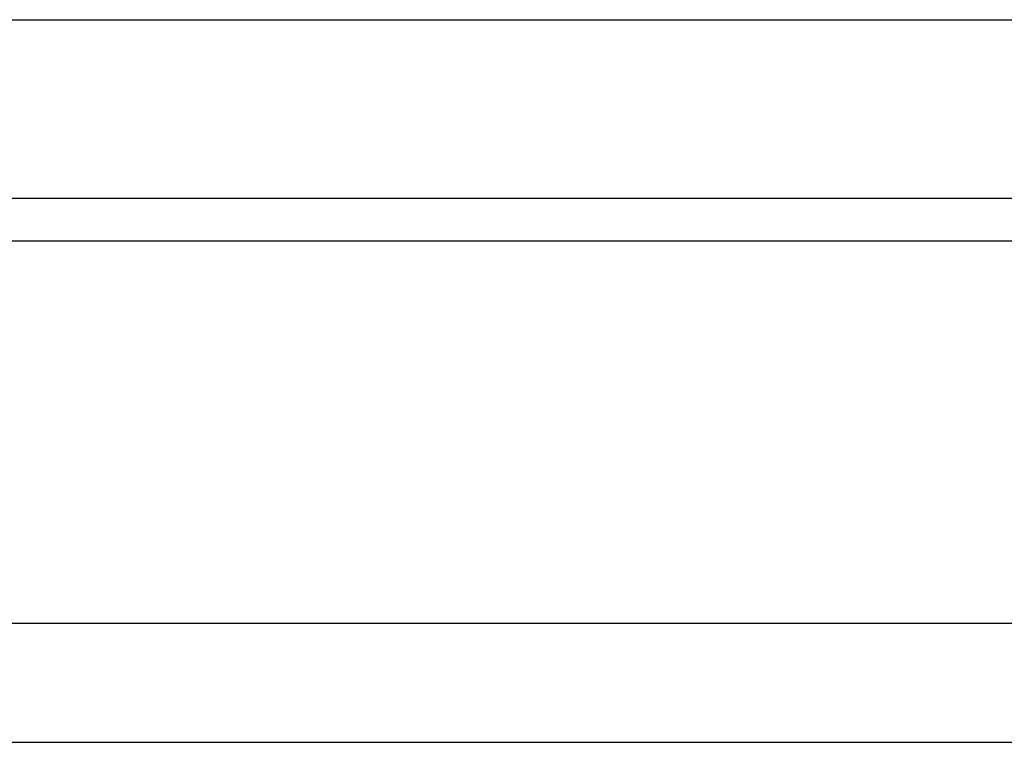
# Model space of a CAD drawing. Header units: millimetres. Extents: x 300 to 535, y -601 to -524.
# Tile 45 of 53: x 475.89 to 481.69, y -587.59 to -583.34. Entities that reach past the tile are written whole.
import ezdxf

# ---------------------------------------------------------------- set-up
doc = ezdxf.new("R2010")
doc.units = ezdxf.units.MM
doc.header["$LTSCALE"] = 0.1
doc.layers.add('OUT', color=3, linetype='CONTINUOUS')

msp = doc.modelspace()

# ---------------------------------------------------------------- linework, layer by layer
at = {"layer": 'OUT', "color": 0}
for p, q in [((445.6877, -583.3416), (493.6877, -583.3416)), ((445.6877, -584.3916), (493.6877, -584.3916)), ((403.1019, -584.6416), (533.6877, -584.6416)), ((402.8623, -586.8916), (533.6877, -586.8916)), ((383.6877, -587.5916), (533.6877, -587.5916))]:
    msp.add_line(p, q, dxfattribs=at)

doc.saveas('drawing.dxf')
